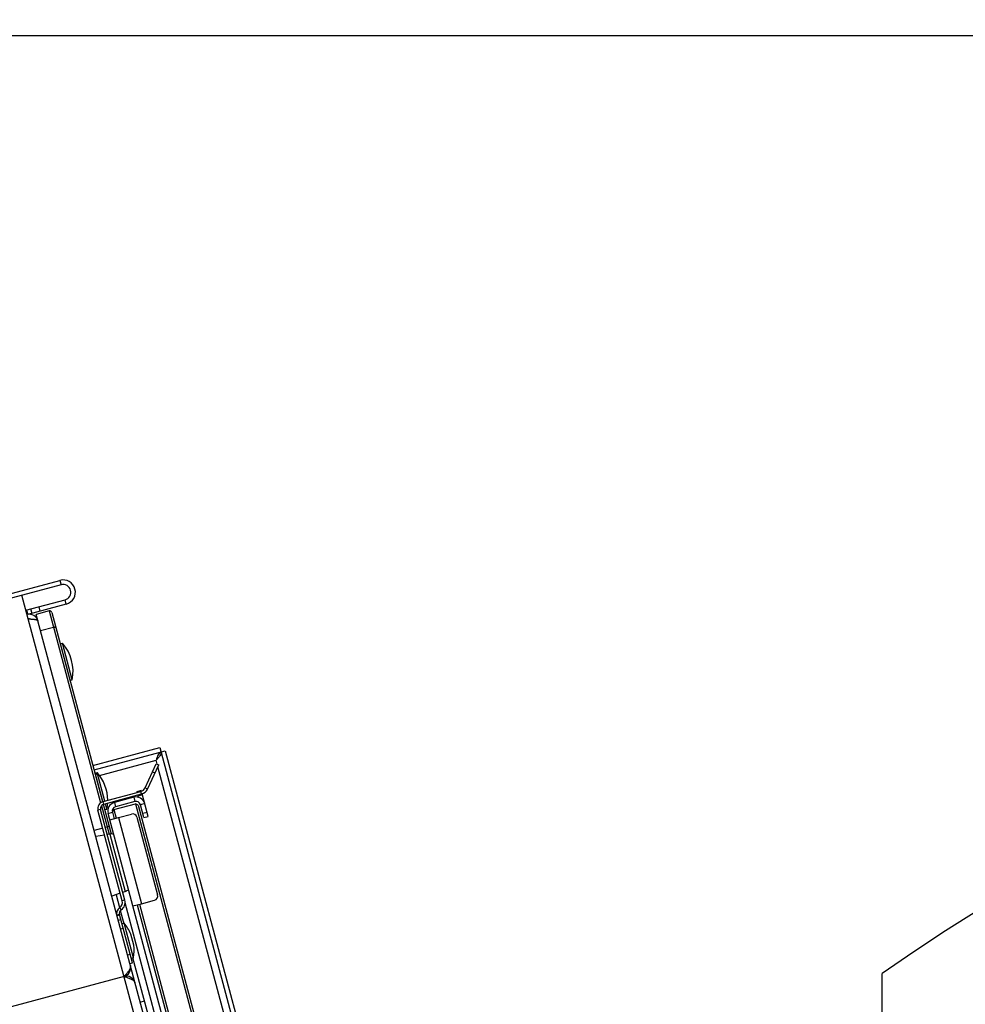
# Model space of a CAD drawing. Header units: millimetres. Extents: x -56641 to 6003, y -24465 to 16563.
# Tile 17 of 79: x -33116 to -32904, y -5664 to -5443. Entities that reach past the tile are written whole.
import ezdxf

# ---------------------------------------------------------------- set-up
doc = ezdxf.new("R2010")
doc.units = ezdxf.units.MM
doc.linetypes.add('Przerywana długa', pattern=[390, 250, -140])
for name, color, linetype in [('JEVENHUUVA', 7, 'Continuous'), ('JEVENMITAT', 2, 'Continuous'), ('MUOTOVIIVAT', 7, 'Continuous')]:
    doc.layers.add(name, color=color, linetype=linetype)
doc.layers.add('Wyposażenie_urządzenia grzewcze', color=1, linetype='Continuous', true_color=0xff0000)
doc.dimstyles.new('ISO-25', dxfattribs={"dimtxt": 2.5, "dimasz": 2.5, "dimexe": 1.25, "dimexo": 0.625, "dimtad": 1, "dimtxsty": 'Standard', "dimcen": 2.5, "dimadec": 0, "dimazin": 0, "dimtfac": 1, "dimtmove": 0, "dimatfit": 3, "dimfxl": 1, "dimarcsym": 0})

# ---------------------------------------------------------------- blocks, each defined once
blk = doc.blocks.new('O611in')
at = {"layer": 'Wyposażenie_urządzenia grzewcze'}
for p, q in [((1990.468482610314, 1027.238587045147), (2008.607619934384, 959.5424049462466)), ((1990.666701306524, 1027.271565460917), (2008.826687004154, 959.4975761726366)), ((2005.756960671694, 962.4538035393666), (1988.486295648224, 1026.908802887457)), ((2005.879435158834, 962.3830928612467), (1988.585404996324, 1026.925292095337)), ((1988.747747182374, 1026.898978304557), (2005.919929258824, 962.8115223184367)), ((2006.361004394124, 963.6768146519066), (1989.563648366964, 1026.365400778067)), ((2006.422241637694, 963.6414593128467), (1989.599003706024, 1026.426638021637)), ((1990.239796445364, 1026.546574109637), (2007.037152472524, 963.8579879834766)), ((2006.335802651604, 965.8959056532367), (1990.651368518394, 1024.431010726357)), ((2006.384098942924, 965.9088466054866), (1990.699664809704, 1024.443951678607)), ((1991.370736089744, 1023.484960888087), (2006.479297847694, 967.0990407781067)), ((2005.643819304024, 969.6375336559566), (2006.655603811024, 965.8615024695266)), ((2006.678488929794, 967.5147605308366), (2010.380920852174, 968.5068241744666)), ((2006.317071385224, 968.0908485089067), (2006.220478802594, 968.0649666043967)), ((2006.550008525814, 967.2215152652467), (2006.492052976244, 967.2059861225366)), ((2006.492052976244, 967.2059861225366), (2006.781194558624, 966.1268950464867)), ((2006.469638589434, 967.0964525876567), (2006.517934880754, 967.1093935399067)), ((2006.469638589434, 967.0964525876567), (2006.676693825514, 966.3237119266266)), ((2006.601772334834, 967.0283300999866), (2006.543816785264, 967.0128009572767)), ((2006.461997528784, 966.8097042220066), (2006.526702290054, 966.5682227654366)), ((2006.676693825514, 966.3237119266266), (2006.724990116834, 966.3366528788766)), ((2006.763244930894, 966.0393358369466), (2006.686353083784, 966.3263001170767)), ((2006.757063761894, 966.4487746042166), (2006.699108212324, 966.4332454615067)), ((2006.808827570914, 966.2555894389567), (2006.750872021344, 966.2400602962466)), ((2006.776753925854, 966.1434677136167), (2006.834709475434, 966.1589968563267)), ((2006.781194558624, 966.1268950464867), (2006.839150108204, 966.1424241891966)), ((2006.287506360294, 965.8829647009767), (2005.997728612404, 965.8053189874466)), ((2006.480691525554, 965.9347285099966), (2006.287506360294, 965.8829647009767)), ((2006.805144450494, 963.9511130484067), (2006.287506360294, 965.8829647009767)), ((2006.741201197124, 966.0185720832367), (2006.775160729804, 965.9691074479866)), ((2006.858468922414, 965.6839550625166), (2006.781600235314, 965.9708329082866)), ((2006.392892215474, 963.9441780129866), (2005.927017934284, 965.6828445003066)), ((2006.653370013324, 965.6093051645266), (2006.707543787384, 965.6290228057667)), ((2006.661214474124, 965.8019261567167), (2006.719170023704, 965.8174552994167)), ((2006.661214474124, 965.8019261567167), (2007.204734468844, 963.7734819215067)), ((2006.719170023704, 965.8174552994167), (2007.262690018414, 963.7890110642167)), ((2006.764140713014, 965.6496224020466), (2006.952797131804, 965.7182877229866)), ((2006.998102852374, 964.3227446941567), (2006.653370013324, 965.6093051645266)), ((2007.143683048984, 963.6535956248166), (2006.965109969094, 964.3200394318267)), ((2006.998102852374, 964.3227446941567), (2007.054877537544, 964.3327556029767)), ((2007.186525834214, 963.6868893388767), (2007.015334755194, 964.3257831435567)), ((2007.114191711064, 964.3432142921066), (2007.311905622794, 964.3780765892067)), ((2007.057864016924, 964.1670617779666), (2007.096501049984, 964.1774145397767)), ((2007.154456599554, 964.1929436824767), (2007.347641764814, 964.2447074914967)), ((2006.235062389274, 963.9536514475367), (2006.138469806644, 963.9277695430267)), ((2006.138469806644, 963.9277695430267), (2006.274349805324, 963.4206584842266)), ((2006.235062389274, 963.9536514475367), (2006.312708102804, 963.6638736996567)), ((2006.805144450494, 963.9511130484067), (2006.515366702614, 963.8734673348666)), ((2006.998329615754, 964.0028768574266), (2006.805144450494, 963.9511130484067)), ((2006.905204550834, 963.7708688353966), (2006.853440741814, 963.9640540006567)), ((2006.940559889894, 963.8321060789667), (2006.901737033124, 963.9769949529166)), ((2007.037152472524, 963.8579879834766), (2006.940559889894, 963.8321060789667)), ((2006.260944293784, 963.8570588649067), (2006.164351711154, 963.8311769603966)), ((2006.216115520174, 963.6379917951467), (2006.312708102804, 963.6638736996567)), ((2007.134023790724, 963.6510074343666), (2006.284009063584, 963.4232466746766)), ((2006.361004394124, 963.6768146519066), (2006.422241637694, 963.6414593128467)), ((2006.905204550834, 963.7708688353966), (2006.422241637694, 963.6414593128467)), ((2006.435182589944, 963.5931630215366), (2006.869849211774, 963.7096315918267)), ((2006.895731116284, 963.6130390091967), (2006.869849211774, 963.7096315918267)), ((2006.940559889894, 963.8321060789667), (2006.905204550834, 963.7708688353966)), ((2007.107402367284, 963.7725218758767), (2007.063224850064, 963.7606845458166)), ((2007.063224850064, 963.7606845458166), (2007.095386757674, 963.6406546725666)), ((2007.112624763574, 963.7695067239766), (2007.107402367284, 963.7725218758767)), ((2007.107402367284, 963.7725218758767), (2007.139564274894, 963.6524920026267)), ((2007.134023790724, 963.6510074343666), (2007.149552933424, 963.5930518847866)), ((2007.204734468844, 963.7734819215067), (2007.262690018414, 963.7890110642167)), ((2006.267879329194, 963.4448066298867), (2006.364471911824, 963.4706885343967)), ((2006.284009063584, 963.4232466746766), (2006.299538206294, 963.3652911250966)), ((2007.149552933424, 963.5930518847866), (2006.299538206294, 963.3652911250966)), ((2006.356478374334, 963.5005208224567), (2006.370942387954, 963.4465403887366)), ((2006.461064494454, 963.4965704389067), (2006.435182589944, 963.5931630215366)), ((2006.461064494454, 963.4965704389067), (2006.895731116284, 963.6130390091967)), ((2007.110915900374, 963.5826991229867), (2007.282840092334, 962.9410693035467)), ((2007.155093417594, 963.5945364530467), (2007.327017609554, 962.9529066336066)), ((2008.295427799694, 959.3552256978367), (2007.159212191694, 963.5956400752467)), ((2008.356665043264, 959.3198703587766), (2007.204104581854, 963.6212845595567)), ((2006.154511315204, 963.3145851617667), (2005.900940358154, 962.7708004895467)), ((2006.208889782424, 963.2892280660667), (2005.955318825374, 962.7454433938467)), ((2006.154511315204, 963.3145851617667), (2006.208889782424, 963.2892280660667)), ((2006.293761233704, 963.3482140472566), (2006.289878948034, 963.3627029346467)), ((2006.293761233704, 963.3482140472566), (2006.390353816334, 963.3740959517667)), ((2006.386471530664, 963.3885848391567), (2006.390353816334, 963.3740959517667)), ((2007.231805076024, 963.0059006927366), (2005.959213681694, 962.6649108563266)), ((2007.350738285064, 962.8808549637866), (2005.756960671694, 962.4538035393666)), ((2007.376620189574, 962.7842623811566), (2005.879435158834, 962.3830928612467)), ((2005.955318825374, 962.7454433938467), (2005.900940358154, 962.7708004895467)), ((2005.935110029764, 962.7548669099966), (2005.959213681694, 962.6649108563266)), ((2006.039842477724, 962.9267049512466), (2005.985464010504, 962.9520620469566)), ((2007.327017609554, 962.9529066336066), (2007.282840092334, 962.9410693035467)), ((2007.330032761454, 962.9581290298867), (2007.327017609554, 962.9529066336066)), ((2007.883859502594, 960.8747443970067), (2007.839681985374, 960.8629070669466)), ((2007.839681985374, 960.8629070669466), (2008.059297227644, 960.0432918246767)), ((2007.889081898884, 960.8717292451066), (2007.883859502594, 960.8747443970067)), ((2007.883859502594, 960.8747443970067), (2008.103474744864, 960.0551291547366)), ((2008.103474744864, 960.0551291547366), (2008.059297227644, 960.0432918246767)), ((2008.106489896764, 960.0603515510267), (2008.103474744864, 960.0551291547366)), ((2008.257843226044, 959.6886784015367), (2008.547620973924, 959.7663241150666)), ((2008.090044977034, 958.7307916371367), (2011.284233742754, 959.5866719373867)), ((2011.817274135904, 959.6259720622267), (2008.115926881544, 958.6341990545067)), ((2008.609265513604, 959.5362635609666), (2008.646442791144, 959.3975160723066)), ((2008.826687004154, 959.4975761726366), (2008.969037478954, 958.9663169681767)), ((2007.973576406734, 959.1654582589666), (2008.836921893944, 959.3967909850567)), ((2008.878450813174, 959.3043910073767), (2007.999458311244, 959.0688656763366)), ((2008.356665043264, 959.3198703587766), (2008.646442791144, 959.3975160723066)), ((2008.589598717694, 959.2269933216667), (2008.563716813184, 959.3235859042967)), ((2008.771735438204, 959.2757967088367), (2008.745853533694, 959.3723892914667)), ((2008.862803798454, 959.3001984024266), (2008.836921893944, 959.3967909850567)), ((2007.973576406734, 959.1654582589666), (2007.999458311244, 959.0688656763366)), ((2008.115926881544, 958.6341990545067), (2008.090044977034, 958.7307916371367))]:
    blk.add_line(p, q, dxfattribs=at)
for centre, radius, start, end in [((1826.932956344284, 948.3915870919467), 184.61766817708, 5.088513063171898, 24.9114869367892), ((1832.049197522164, 949.7624797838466), 179.90000002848, 5.088513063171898, 24.9114869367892), ((1832.049197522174, 949.7624797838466), 180.1, 5.088513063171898, 24.9114869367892), ((2006.626725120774, 967.7079456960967), 0.2, 194.999999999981, 284.999999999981), ((2006.730252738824, 967.3215753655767), 0.2, 104.999999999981, 194.999999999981), ((2007.388300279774, 966.9284967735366), 0.93388888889, 169.639233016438, 187.3079374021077), ((2007.388300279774, 966.9284967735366), 0.93388888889, 202.6920625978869, 220.36076698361), ((2006.684601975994, 966.1010131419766), 0.1, 304.471220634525, 14.99999999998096), ((2006.684601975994, 966.1010131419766), 0.16, 304.471220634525, 14.99999999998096), ((2006.854399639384, 965.8536899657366), 0.2, 124.471220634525, 194.999999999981), ((2006.854399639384, 965.8536899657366), 0.14, 124.471220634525, 194.999999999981), ((2006.023610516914, 965.7087264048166), 0.1, 104.999999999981, 194.999999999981), ((2006.721774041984, 965.4213666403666), 0.2, 109.9999999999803, 135.1362514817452), ((2006.963373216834, 964.5197062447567), 0.2, 254.8637485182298, 280.0000000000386), ((2006.489484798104, 963.9700599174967), 0.1, 194.999999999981, 284.999999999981), ((2006.843967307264, 963.8062241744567), 0.2, 284.999999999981, 14.99999999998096), ((2006.409300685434, 963.6897556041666), 0.2, 194.999999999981, 284.999999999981), ((2006.409300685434, 963.6897556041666), 0.1, 194.999999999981, 284.999999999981), ((2006.843967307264, 963.8062241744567), 0.1, 284.999999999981, 14.99999999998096), ((2007.994069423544, 963.5708731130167), 0.9500000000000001, 168.4746479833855, 176.5709461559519), ((2007.108141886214, 963.7476000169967), 0.1, 284.999999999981, 14.99999999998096), ((2007.108141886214, 963.7476000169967), 0.16, 284.999999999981, 14.99999999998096), ((2006.335772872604, 963.2300615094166), 0.2, 104.999999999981, 154.9999999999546), ((2007.994069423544, 963.5708731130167), 0.9500000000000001, 180.3486863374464, 221.5253520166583), ((2006.335772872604, 963.2300615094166), 0.14, 104.999999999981, 154.9999999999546), ((2008.770526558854, 960.6730956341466), 0.9500000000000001, 168.4746479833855, 221.5253520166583), ((2008.800805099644, 959.5941687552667), 0.2, 194.999999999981, 284.999999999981), ((2008.800805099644, 959.5941687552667), 0.1, 249.1732655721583, 284.999999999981), ((2008.343724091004, 959.3681666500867), 0.05, 194.999999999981, 284.999999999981), ((2008.044751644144, 958.8998286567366), 0.275, 104.999999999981, 284.999999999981), ((2008.044751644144, 958.8998286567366), 0.175, 104.999999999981, 284.999999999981)]:
    blk.add_arc(centre, radius, start, end, dxfattribs=at)
for points, start_tangent, end_tangent in [([(2006.446193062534, 967.6295655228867), (2006.433539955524, 967.6561818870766)], (-0.567228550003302, 0.8235604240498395), (-0.2588190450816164, 0.9659258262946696)), ([(2006.516004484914, 967.5747505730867), (2006.461186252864, 967.6118258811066), (2006.446193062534, 967.6295655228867)], (-0.8933967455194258, 0.4492685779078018), (-0.5672285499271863, 0.8235604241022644)), ([(2006.626384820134, 967.5313911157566), (2006.591619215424, 967.5432476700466), (2006.516004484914, 967.5747505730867)], (-0.9500005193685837, 0.3122483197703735), (-0.8933967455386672, 0.4492685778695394)), ([(2006.537067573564, 967.2698115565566), (2006.534406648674, 967.2863531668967), (2006.535022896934, 967.3037728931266), (2006.538831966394, 967.3220481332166), (2006.545694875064, 967.3411416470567), (2006.555420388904, 967.3610021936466), (2006.567768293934, 967.3815654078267), (2006.582453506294, 967.4027549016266), (2006.599150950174, 967.4244835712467), (2006.617501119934, 967.4466550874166), (2006.637116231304, 967.4691655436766), (2006.657586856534, 967.4919052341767), (2006.678488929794, 967.5147605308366)], (-0.2588190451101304, 0.9659258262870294), (0.675826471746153, 0.7370607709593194)), ([(2006.678488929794, 967.5147605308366), (2006.626384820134, 967.5313911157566)], (-0.9538132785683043, 0.3004001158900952), (-0.9500005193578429, 0.312248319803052)), ([(2007.017567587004, 964.1242649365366), (2007.018182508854, 964.1366753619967), (2007.026056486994, 964.1491665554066), (2007.039990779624, 964.1598368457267), (2007.057864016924, 964.1670617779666)], (-0.2588190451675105, 0.9659258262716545), (0.9659258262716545, 0.2588190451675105)), ([(2007.329098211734, 962.9615695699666, 40.87321079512), (2007.323086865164, 962.9628719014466, 40.86833713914), (2007.320081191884, 962.9635230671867, 40.86590031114), (2007.318578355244, 962.9638486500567, 40.86468189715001), (2007.317075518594, 962.9641742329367, 40.86346348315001), (2007.315572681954, 962.9644998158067, 40.86224506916), (2007.314069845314, 962.9648253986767, 40.86102665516), (2007.313694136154, 962.9649067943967, 40.86072205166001), (2007.313318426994, 962.9649881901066, 40.86041744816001), (2007.313130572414, 962.9650288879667, 40.86026514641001), (2007.312957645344, 962.9650812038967, 40.86010009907), (2007.312626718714, 962.9651974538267, 40.85975725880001), (2007.311964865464, 962.9654299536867, 40.85907157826), (2007.311303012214, 962.9656624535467, 40.85838589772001), (2007.309979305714, 962.9661274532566, 40.85701453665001), (2007.308655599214, 962.9665924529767, 40.85564317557), (2007.306008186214, 962.9675224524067, 40.85290045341), (2007.303360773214, 962.9684524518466, 40.85015773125), (2007.302037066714, 962.9689174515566, 40.84878637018), (2007.300713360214, 962.9693824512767, 40.8474150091), (2007.300051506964, 962.9696149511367, 40.84672932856), (2007.299389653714, 962.9698474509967, 40.84604364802), (2007.299058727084, 962.9699637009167, 40.84570080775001), (2007.298901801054, 962.9700272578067, 40.84552412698), (2007.298761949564, 962.9701016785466, 40.84533692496), (2007.298482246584, 962.9702505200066, 40.84496252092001), (2007.298202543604, 962.9703993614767, 40.84458811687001), (2007.297083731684, 962.9709947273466, 40.8430905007), (2007.295964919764, 962.9715900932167, 40.84159288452), (2007.294846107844, 962.9721854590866, 40.84009526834), (2007.293727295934, 962.9727808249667, 40.83859765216), (2007.291489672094, 962.9739715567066, 40.83560241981), (2007.290370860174, 962.9745669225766, 40.83410480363), (2007.289252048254, 962.9751622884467, 40.83260718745), (2007.288692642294, 962.9754599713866, 40.83185837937), (2007.288133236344, 962.9757576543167, 40.83110957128), (2007.287573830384, 962.9760553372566, 40.83036076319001), (2007.287294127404, 962.9762041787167, 40.82998635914), (2007.287014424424, 962.9763530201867, 40.82961195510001), (2007.286791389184, 962.9765315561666, 40.82921327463), (2007.286568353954, 962.9767100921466, 40.82881459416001), (2007.286122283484, 962.9770671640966, 40.82801723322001), (2007.285676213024, 962.9774242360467, 40.82721987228), (2007.285230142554, 962.9777813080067, 40.82642251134), (2007.284338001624, 962.9784954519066, 40.82482778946), (2007.283445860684, 962.9792095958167, 40.82323306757), (2007.281661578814, 962.9806378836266, 40.82004362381), (2007.280769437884, 962.9813520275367, 40.81844890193), (2007.279877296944, 962.9820661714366, 40.81685418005), (2007.278985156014, 962.9827803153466, 40.81525945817), (2007.278093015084, 962.9834944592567, 40.81366473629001), (2007.277869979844, 962.9836729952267, 40.81326605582), (2007.277646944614, 962.9838515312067, 40.81286737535), (2007.277535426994, 962.9839407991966, 40.81266803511), (2007.277444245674, 962.9840388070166, 40.81246318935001), (2007.277282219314, 962.9842435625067, 40.81204799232), (2007.276958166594, 962.9846530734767, 40.81121759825), (2007.276634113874, 962.9850625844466, 40.81038720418), (2007.275986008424, 962.9858816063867, 40.80872641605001), (2007.275337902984, 962.9867006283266, 40.80706562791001), (2007.274041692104, 962.9883386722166, 40.80374405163), (2007.272745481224, 962.9899767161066, 40.80042247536), (2007.272097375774, 962.9907957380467, 40.79876168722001), (2007.271449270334, 962.9916147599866, 40.79710089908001), (2007.271125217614, 962.9920242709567, 40.79627050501), (2007.270801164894, 962.9924337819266, 40.79544011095), (2007.270639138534, 962.9926385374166, 40.79502491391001), (2007.270568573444, 962.9927455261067, 40.79481428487), (2007.270518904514, 962.9928617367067, 40.79459759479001), (2007.270419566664, 962.9930941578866, 40.79416421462), (2007.270320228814, 962.9933265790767, 40.79373083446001), (2007.269922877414, 962.9942562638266, 40.79199731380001), (2007.269525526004, 962.9951859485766, 40.79026379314), (2007.269128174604, 962.9961156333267, 40.78853027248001), (2007.268730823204, 962.9970453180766, 40.78679675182), (2007.267936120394, 962.9989046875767, 40.78332971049), (2007.266346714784, 963.0026234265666, 40.77639562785)], (-0.7660105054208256, 0.1659527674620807, -0.6210375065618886), (-0.1980012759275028, 0.4632644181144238, -0.8638180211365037)), ([(2005.853546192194, 962.4797118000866), (2005.854716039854, 962.5194619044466), (2005.876288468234, 962.5645843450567), (2005.913501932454, 962.6137231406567), (2005.959213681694, 962.6649108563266)], (-0.2588190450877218, 0.9659258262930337), (0.6758872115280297, 0.7370050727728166)), ([(2005.853553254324, 962.4796854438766), (2005.886781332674, 962.5005654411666), (2005.914482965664, 962.5420704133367), (2005.937972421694, 962.5992954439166), (2005.959213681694, 962.6649108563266)], (0.9659258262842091, 0.258819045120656), (0.2975619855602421, 0.9547025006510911)), ([(2008.201547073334, 959.7055933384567), (2008.208284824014, 959.6951530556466), (2008.221349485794, 959.6882723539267), (2008.238752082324, 959.6859987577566), (2008.257843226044, 959.6886784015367)], (0.2588190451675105, -0.9659258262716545), (0.9659258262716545, 0.2588190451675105)), ([(2008.765255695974, 959.5006906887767), (2008.752191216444, 959.5015123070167), (2008.728893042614, 959.5032455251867), (2008.707001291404, 959.5053208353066), (2008.686693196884, 959.5078235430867), (2008.668213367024, 959.5108297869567), (2008.651817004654, 959.5144053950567), (2008.637736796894, 959.5186045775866), (2008.626162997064, 959.5234698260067), (2008.617225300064, 959.5290409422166), (2008.611023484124, 959.5353464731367), (2008.607619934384, 959.5424049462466)], (-0.9982276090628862, 0.05951168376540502), (-0.2588190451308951, 0.9659258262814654)), ([(2008.826687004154, 959.4975761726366), (2008.801412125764, 959.4987668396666), (2008.776470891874, 959.5000487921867), (2008.765255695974, 959.5006906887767)], (-0.9989251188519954, 0.04635306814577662), (-0.998227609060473, 0.05951168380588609))]:
    blk.add_spline(points, degree=3, dxfattribs=dict(at, start_tangent=start_tangent, end_tangent=end_tangent))
blk = doc.blocks.new('*D365')
at = {"layer": 'Defpoints', "color": 0, "transparency": 16777216}
for p in [(-30522.39986862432, -5446.253848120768), (-33222.39986862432, -5667.60013137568), (-30522.39986862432, -5667.60013137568)]:
    blk.add_point(p, dxfattribs=at)
at = {"layer": 'JEVENMITAT', "color": 0, "lineweight": -2, "transparency": 16777216}
for p, q in [((-33222.39986862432, -5666.97513137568), (-33222.39986862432, -5445.003848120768)), ((-33219.89986862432, -5446.253848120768), (-30524.89986862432, -5446.253848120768)), ((-30522.39986862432, -5666.97513137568), (-30522.39986862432, -5445.003848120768))]:
    blk.add_line(p, q, dxfattribs=at)
at = {"layer": 'JEVENMITAT', "color": 0, "transparency": 16777216}
for points in [[(-33219.89986862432, -5445.837181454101), (-33219.89986862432, -5446.670514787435), (-33222.39986862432, -5446.253848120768)], [(-30524.89986862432, -5445.837181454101), (-30524.89986862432, -5446.670514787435), (-30522.39986862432, -5446.253848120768)]]:
    blk.add_solid(points, dxfattribs=at)
at = {"layer": 'JEVENMITAT', "color": 0, "transparency": 16777216, "insert": (-31872.39986862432, -5444.378848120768), "char_height": 2.5, "attachment_point": 5}
blk.add_mtext('2700', dxfattribs=at)
blk = doc.blocks.new('TULO330-200')
at = {"layer": 'MUOTOVIIVAT'}
blk.add_line((250, 0), (250, -10.98455022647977), dxfattribs=at)
blk.add_arc((0, 345), 435, 234.9204890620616, 305.0795109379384, dxfattribs=at)

msp = doc.modelspace()

# ---------------------------------------------------------------- block references
at = {"layer": 'JEVENHUUVA', "rotation": 180}
msp.add_blockref('TULO330-200', (-32672.39986862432, -5667.60013137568), dxfattribs=at)
at = {"layer": 'Wyposażenie_urządzenia grzewcze', "linetype": 'Przerywana długa', "xscale": 10, "yscale": 10, "zscale": 10, "rotation": 180}
msp.add_blockref('O611in', (-13025.53998247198, 4017.889974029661), dxfattribs=at)

# ---------------------------------------------------------------- dimensions: what is measured, and where the dimension line sits
at = {"layer": 'JEVENMITAT'}
dim = msp.add_linear_dim(base=(-30522.39986862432, -5446.253848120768), p1=(-33222.39986862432, -5667.60013137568), p2=(-30522.39986862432, -5667.60013137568), dimstyle='ISO-25', dxfattribs=at)
dim.commit()
dim.dimension.update_dxf_attribs({"geometry": '*D365', "text_midpoint": (-31872.39986862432, -5444.378848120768)})

doc.saveas('drawing.dxf')
